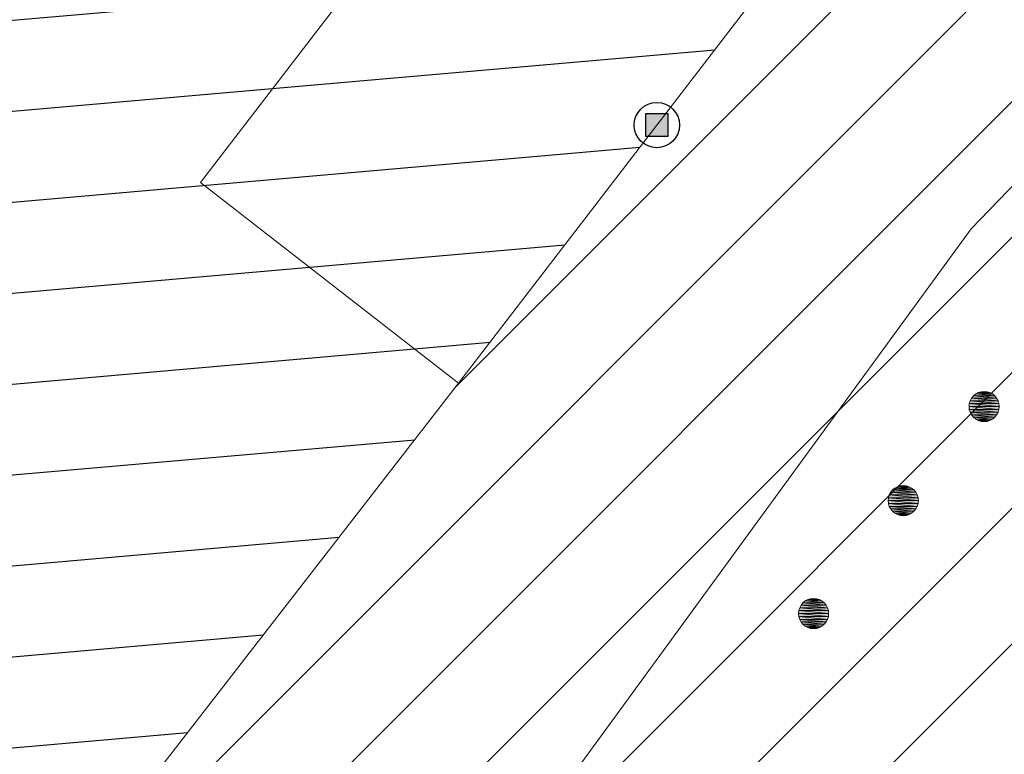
# Model space of a CAD drawing. Header units: metres. Extents: x 102852 to 106916, y 385458 to 392749.
# Tile 11 of 68: x 104493 to 104509, y 385964 to 385976. Entities that reach past the tile are written whole.
import ezdxf

# ---------------------------------------------------------------- set-up
doc = ezdxf.new("R2010")
doc.units = ezdxf.units.M
for name, color, linetype, lineweight in [('0-BEPLANTING', 14, 'Continuous', 30), ('0-GRAS OM SPORTVELDEN', 2, 'Continuous', 30), ('0-GRAS SPORTVELDEN', 3, 'Continuous', 30), ('B-WE-GR-STRUIK-G', 90, 'Continuous', 13), ('B-WE-IE-MEUBILAIR_WEGMEUBILAIR-S', 7, 'Continuous', 30), ('B-WE-VW-MARKERING_LANGS_STREEP_DOORGETROKKEN-G', 7, 'Continuous', 13), ('Bomen', 84, 'Continuous', 0)]:
    doc.layers.add(name, color=color, linetype=linetype, lineweight=lineweight)
doc.styles.add('NLCS-ISO', font='NLCS-ISO.ttf')
pattern_1 = [(45, (0, 0), (-1.122532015, 1.122532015), [])]

# ---------------------------------------------------------------- blocks, each defined once
blk = doc.blocks.new('SIE-WEG_PAAL_VAST_2')
blk.add_hatch(color=256).paths.add_polyline_path([(-0.375, -0.374), (-0.375, 0.374), (0.373, 0.374), (0.373, -0.374)])
blk.add_circle((0, 0), 0.75)
blk.add_3dface([(0.373, 0.374), (-0.375, 0.374), (-0.375, -0.374), (0.373, -0.374)])
at = {"style": 'NLCS-ISO'}
blk.add_attdef('TYPE', (0, 0), '', height=1.75, dxfattribs=at)
blk = doc.blocks.new('MPOLYGON_596')
at = {"layer": 'Bomen', "flags": 128}
for points in [[(104507.04, 385968.501), (104507.017, 385968.458), (104507.479, 385968.458)], [(104507.071, 385968.539), (104507.04, 385968.501), (104507.456, 385968.501)], [(104507.04, 385968.501), (104507.456, 385968.501), (104507.479, 385968.458)], [(104507.109, 385968.57), (104507.071, 385968.539), (104507.425, 385968.539)], [(104507.071, 385968.539), (104507.425, 385968.539), (104507.456, 385968.501)], [(104507.152, 385968.593), (104507.109, 385968.57), (104507.387, 385968.57)], [(104507.109, 385968.57), (104507.387, 385968.57), (104507.425, 385968.539)], [(104507.199, 385968.608), (104507.152, 385968.593), (104507.343, 385968.593)], [(104507.152, 385968.593), (104507.343, 385968.593), (104507.387, 385968.57)], [(104507.248, 385968.612), (104507.199, 385968.608), (104507.297, 385968.608)], [(104507.199, 385968.608), (104507.297, 385968.608), (104507.343, 385968.593)], [(104507.003, 385968.411), (104506.998, 385968.362), (104507.498, 385968.362)], [(104506.998, 385968.362), (104507.003, 385968.314), (104507.493, 385968.314)], [(104506.998, 385968.362), (104507.498, 385968.362), (104507.493, 385968.314)], [(104507.017, 385968.458), (104507.003, 385968.411), (104507.493, 385968.411)], [(104507.003, 385968.411), (104507.493, 385968.411), (104507.498, 385968.362)], [(104507.017, 385968.458), (104507.479, 385968.458), (104507.493, 385968.411)], [(104507.003, 385968.314), (104507.017, 385968.267), (104507.479, 385968.267)], [(104507.003, 385968.314), (104507.493, 385968.314), (104507.479, 385968.267)], [(104507.017, 385968.267), (104507.04, 385968.224), (104507.456, 385968.224)], [(104507.017, 385968.267), (104507.479, 385968.267), (104507.456, 385968.224)], [(104507.04, 385968.224), (104507.071, 385968.186), (104507.425, 385968.186)], [(104507.04, 385968.224), (104507.456, 385968.224), (104507.425, 385968.186)], [(104507.071, 385968.186), (104507.109, 385968.155), (104507.387, 385968.155)], [(104507.071, 385968.186), (104507.425, 385968.186), (104507.387, 385968.155)], [(104507.109, 385968.155), (104507.152, 385968.131), (104507.343, 385968.131)], [(104507.109, 385968.155), (104507.387, 385968.155), (104507.343, 385968.131)], [(104507.152, 385968.131), (104507.199, 385968.117), (104507.297, 385968.117)], [(104507.152, 385968.131), (104507.343, 385968.131), (104507.297, 385968.117)], [(104507.199, 385968.117), (104507.297, 385968.117), (104507.248, 385968.112)]]:
    blk.add_lwpolyline(points, close=True, dxfattribs=at)
at = {"layer": 'Bomen', "color": 74, "true_color": 0x55aa00, "flags": 128}
for points in [[(104507.017, 385968.458), (104507.04, 385968.501)], [(104507.04, 385968.501), (104507.071, 385968.539)], [(104507.071, 385968.539), (104507.109, 385968.57)], [(104507.109, 385968.57), (104507.152, 385968.593)], [(104507.152, 385968.593), (104507.199, 385968.608)], [(104507.199, 385968.608), (104507.248, 385968.612)], [(104507.248, 385968.612), (104507.297, 385968.608)], [(104507.297, 385968.608), (104507.343, 385968.593)], [(104507.343, 385968.593), (104507.387, 385968.57)], [(104507.387, 385968.57), (104507.425, 385968.539)], [(104507.425, 385968.539), (104507.456, 385968.501)], [(104507.456, 385968.501), (104507.479, 385968.458)], [(104506.998, 385968.362), (104507.003, 385968.411)], [(104507.003, 385968.314), (104506.998, 385968.362)], [(104507.003, 385968.411), (104507.017, 385968.458)], [(104507.479, 385968.458), (104507.493, 385968.411)], [(104507.493, 385968.411), (104507.498, 385968.362)], [(104507.498, 385968.362), (104507.493, 385968.314)], [(104507.017, 385968.267), (104507.003, 385968.314)], [(104507.04, 385968.224), (104507.017, 385968.267)], [(104507.071, 385968.186), (104507.04, 385968.224)], [(104507.109, 385968.155), (104507.071, 385968.186)], [(104507.425, 385968.186), (104507.387, 385968.155)], [(104507.456, 385968.224), (104507.425, 385968.186)], [(104507.479, 385968.267), (104507.456, 385968.224)], [(104507.493, 385968.314), (104507.479, 385968.267)], [(104507.152, 385968.131), (104507.109, 385968.155)], [(104507.199, 385968.117), (104507.152, 385968.131)], [(104507.248, 385968.112), (104507.199, 385968.117)], [(104507.297, 385968.117), (104507.248, 385968.112)], [(104507.343, 385968.131), (104507.297, 385968.117)], [(104507.387, 385968.155), (104507.343, 385968.131)]]:
    blk.add_lwpolyline(points, dxfattribs=at)
at = {"layer": 'Bomen'}
for points in [[(104507.04, 385968.501), (104507.017, 385968.458), (104507.479, 385968.458)], [(104507.071, 385968.539), (104507.04, 385968.501), (104507.456, 385968.501)], [(104507.04, 385968.501), (104507.456, 385968.501), (104507.479, 385968.458)], [(104507.109, 385968.57), (104507.071, 385968.539), (104507.425, 385968.539)], [(104507.071, 385968.539), (104507.425, 385968.539), (104507.456, 385968.501)], [(104507.152, 385968.593), (104507.109, 385968.57), (104507.387, 385968.57)], [(104507.109, 385968.57), (104507.387, 385968.57), (104507.425, 385968.539)], [(104507.199, 385968.608), (104507.152, 385968.593), (104507.343, 385968.593)], [(104507.152, 385968.593), (104507.343, 385968.593), (104507.387, 385968.57)], [(104507.248, 385968.612), (104507.199, 385968.608), (104507.297, 385968.608)], [(104507.199, 385968.608), (104507.297, 385968.608), (104507.343, 385968.593)], [(104507.003, 385968.411), (104506.998, 385968.362), (104507.498, 385968.362)], [(104507.017, 385968.458), (104507.003, 385968.411), (104507.493, 385968.411)], [(104507.003, 385968.411), (104507.493, 385968.411), (104507.498, 385968.362)], [(104507.017, 385968.458), (104507.479, 385968.458), (104507.493, 385968.411)]]:
    blk.add_solid(points, dxfattribs=at)
at = {"layer": 'Bomen', "extrusion": (0, 0, -1)}
for points in [[(-104506.998, 385968.362), (-104507.003, 385968.314), (-104507.493, 385968.314)], [(-104506.998, 385968.362), (-104507.498, 385968.362), (-104507.493, 385968.314)], [(-104507.003, 385968.314), (-104507.017, 385968.267), (-104507.479, 385968.267)], [(-104507.003, 385968.314), (-104507.493, 385968.314), (-104507.479, 385968.267)], [(-104507.017, 385968.267), (-104507.04, 385968.224), (-104507.456, 385968.224)], [(-104507.017, 385968.267), (-104507.479, 385968.267), (-104507.456, 385968.224)], [(-104507.04, 385968.224), (-104507.071, 385968.186), (-104507.425, 385968.186)], [(-104507.04, 385968.224), (-104507.456, 385968.224), (-104507.425, 385968.186)], [(-104507.071, 385968.186), (-104507.109, 385968.155), (-104507.387, 385968.155)], [(-104507.071, 385968.186), (-104507.425, 385968.186), (-104507.387, 385968.155)], [(-104507.109, 385968.155), (-104507.152, 385968.131), (-104507.343, 385968.131)], [(-104507.109, 385968.155), (-104507.387, 385968.155), (-104507.343, 385968.131)], [(-104507.152, 385968.131), (-104507.199, 385968.117), (-104507.297, 385968.117)], [(-104507.152, 385968.131), (-104507.343, 385968.131), (-104507.297, 385968.117)], [(-104507.199, 385968.117), (-104507.297, 385968.117), (-104507.248, 385968.112)]]:
    blk.add_solid(points, dxfattribs=at)
blk = doc.blocks.new('MPOLYGON_597')
at = {"layer": 'Bomen', "flags": 128}
for points in [[(104508.448, 385970.128), (104508.41, 385970.097), (104508.763, 385970.097)], [(104508.491, 385970.152), (104508.448, 385970.128), (104508.725, 385970.128)], [(104508.448, 385970.128), (104508.725, 385970.128), (104508.763, 385970.097)], [(104508.538, 385970.166), (104508.491, 385970.152), (104508.682, 385970.152)], [(104508.491, 385970.152), (104508.682, 385970.152), (104508.725, 385970.128)], [(104508.587, 385970.171), (104508.538, 385970.166), (104508.635, 385970.166)], [(104508.538, 385970.166), (104508.635, 385970.166), (104508.682, 385970.152)], [(104508.341, 385969.969), (104508.337, 385969.921), (104508.837, 385969.921)], [(104508.356, 385970.016), (104508.341, 385969.969), (104508.832, 385969.969)], [(104508.341, 385969.969), (104508.832, 385969.969), (104508.837, 385969.921)], [(104508.379, 385970.06), (104508.356, 385970.016), (104508.818, 385970.016)], [(104508.356, 385970.016), (104508.818, 385970.016), (104508.832, 385969.969)], [(104508.41, 385970.097), (104508.379, 385970.06), (104508.794, 385970.06)], [(104508.379, 385970.06), (104508.794, 385970.06), (104508.818, 385970.016)], [(104508.41, 385970.097), (104508.763, 385970.097), (104508.794, 385970.06)], [(104508.337, 385969.921), (104508.341, 385969.872), (104508.832, 385969.872)], [(104508.337, 385969.921), (104508.837, 385969.921), (104508.832, 385969.872)], [(104508.341, 385969.872), (104508.356, 385969.825), (104508.818, 385969.825)], [(104508.341, 385969.872), (104508.832, 385969.872), (104508.818, 385969.825)], [(104508.356, 385969.825), (104508.379, 385969.782), (104508.794, 385969.782)], [(104508.356, 385969.825), (104508.818, 385969.825), (104508.794, 385969.782)], [(104508.379, 385969.782), (104508.41, 385969.744), (104508.763, 385969.744)], [(104508.379, 385969.782), (104508.794, 385969.782), (104508.763, 385969.744)], [(104508.41, 385969.744), (104508.448, 385969.713), (104508.725, 385969.713)], [(104508.41, 385969.744), (104508.763, 385969.744), (104508.725, 385969.713)], [(104508.448, 385969.713), (104508.491, 385969.69), (104508.682, 385969.69)], [(104508.448, 385969.713), (104508.725, 385969.713), (104508.682, 385969.69)], [(104508.491, 385969.69), (104508.538, 385969.675), (104508.635, 385969.675)], [(104508.491, 385969.69), (104508.682, 385969.69), (104508.635, 385969.675)], [(104508.538, 385969.675), (104508.635, 385969.675), (104508.587, 385969.671)]]:
    blk.add_lwpolyline(points, close=True, dxfattribs=at)
at = {"layer": 'Bomen', "color": 74, "true_color": 0x55aa00, "flags": 128}
for points in [[(104508.41, 385970.097), (104508.448, 385970.128)], [(104508.448, 385970.128), (104508.491, 385970.152)], [(104508.491, 385970.152), (104508.538, 385970.166)], [(104508.538, 385970.166), (104508.587, 385970.171)], [(104508.587, 385970.171), (104508.635, 385970.166)], [(104508.635, 385970.166), (104508.682, 385970.152)], [(104508.682, 385970.152), (104508.725, 385970.128)], [(104508.725, 385970.128), (104508.763, 385970.097)], [(104508.337, 385969.921), (104508.341, 385969.969)], [(104508.341, 385969.969), (104508.356, 385970.016)], [(104508.356, 385970.016), (104508.379, 385970.06)], [(104508.379, 385970.06), (104508.41, 385970.097)], [(104508.763, 385970.097), (104508.794, 385970.06)], [(104508.794, 385970.06), (104508.818, 385970.016)], [(104508.818, 385970.016), (104508.832, 385969.969)], [(104508.832, 385969.969), (104508.837, 385969.921)], [(104508.341, 385969.872), (104508.337, 385969.921)], [(104508.356, 385969.825), (104508.341, 385969.872)], [(104508.379, 385969.782), (104508.356, 385969.825)], [(104508.818, 385969.825), (104508.794, 385969.782)], [(104508.832, 385969.872), (104508.818, 385969.825)], [(104508.837, 385969.921), (104508.832, 385969.872)], [(104508.41, 385969.744), (104508.379, 385969.782)], [(104508.448, 385969.713), (104508.41, 385969.744)], [(104508.491, 385969.69), (104508.448, 385969.713)], [(104508.538, 385969.675), (104508.491, 385969.69)], [(104508.587, 385969.671), (104508.538, 385969.675)], [(104508.635, 385969.675), (104508.587, 385969.671)], [(104508.682, 385969.69), (104508.635, 385969.675)], [(104508.725, 385969.713), (104508.682, 385969.69)], [(104508.763, 385969.744), (104508.725, 385969.713)], [(104508.794, 385969.782), (104508.763, 385969.744)]]:
    blk.add_lwpolyline(points, dxfattribs=at)
at = {"layer": 'Bomen'}
for points in [[(104508.448, 385970.128), (104508.41, 385970.097), (104508.763, 385970.097)], [(104508.491, 385970.152), (104508.448, 385970.128), (104508.725, 385970.128)], [(104508.448, 385970.128), (104508.725, 385970.128), (104508.763, 385970.097)], [(104508.538, 385970.166), (104508.491, 385970.152), (104508.682, 385970.152)], [(104508.491, 385970.152), (104508.682, 385970.152), (104508.725, 385970.128)], [(104508.587, 385970.171), (104508.538, 385970.166), (104508.635, 385970.166)], [(104508.538, 385970.166), (104508.635, 385970.166), (104508.682, 385970.152)], [(104508.341, 385969.969), (104508.337, 385969.921), (104508.837, 385969.921)], [(104508.356, 385970.016), (104508.341, 385969.969), (104508.832, 385969.969)], [(104508.341, 385969.969), (104508.832, 385969.969), (104508.837, 385969.921)], [(104508.379, 385970.06), (104508.356, 385970.016), (104508.818, 385970.016)], [(104508.356, 385970.016), (104508.818, 385970.016), (104508.832, 385969.969)], [(104508.41, 385970.097), (104508.379, 385970.06), (104508.794, 385970.06)], [(104508.379, 385970.06), (104508.794, 385970.06), (104508.818, 385970.016)], [(104508.41, 385970.097), (104508.763, 385970.097), (104508.794, 385970.06)]]:
    blk.add_solid(points, dxfattribs=at)
at = {"layer": 'Bomen', "extrusion": (0, 0, -1)}
for points in [[(-104508.337, 385969.921), (-104508.341, 385969.872), (-104508.832, 385969.872)], [(-104508.337, 385969.921), (-104508.837, 385969.921), (-104508.832, 385969.872)], [(-104508.341, 385969.872), (-104508.356, 385969.825), (-104508.818, 385969.825)], [(-104508.341, 385969.872), (-104508.832, 385969.872), (-104508.818, 385969.825)], [(-104508.356, 385969.825), (-104508.379, 385969.782), (-104508.794, 385969.782)], [(-104508.356, 385969.825), (-104508.818, 385969.825), (-104508.794, 385969.782)], [(-104508.379, 385969.782), (-104508.41, 385969.744), (-104508.763, 385969.744)], [(-104508.379, 385969.782), (-104508.794, 385969.782), (-104508.763, 385969.744)], [(-104508.41, 385969.744), (-104508.448, 385969.713), (-104508.725, 385969.713)], [(-104508.41, 385969.744), (-104508.763, 385969.744), (-104508.725, 385969.713)], [(-104508.448, 385969.713), (-104508.491, 385969.69), (-104508.682, 385969.69)], [(-104508.448, 385969.713), (-104508.725, 385969.713), (-104508.682, 385969.69)], [(-104508.491, 385969.69), (-104508.538, 385969.675), (-104508.635, 385969.675)], [(-104508.491, 385969.69), (-104508.682, 385969.69), (-104508.635, 385969.675)], [(-104508.538, 385969.675), (-104508.635, 385969.675), (-104508.587, 385969.671)]]:
    blk.add_solid(points, dxfattribs=at)
blk = doc.blocks.new('MPOLYGON_713')
at = {"layer": 'Bomen', "flags": 128}
for points in [[(104505.667, 385966.723), (104505.624, 385966.7), (104505.901, 385966.7)], [(104505.714, 385966.737), (104505.667, 385966.723), (104505.858, 385966.723)], [(104505.667, 385966.723), (104505.858, 385966.723), (104505.901, 385966.7)], [(104505.762, 385966.742), (104505.714, 385966.737), (104505.811, 385966.737)], [(104505.714, 385966.737), (104505.811, 385966.737), (104505.858, 385966.723)], [(104505.517, 385966.541), (104505.512, 385966.492), (104506.012, 385966.492)], [(104505.532, 385966.588), (104505.517, 385966.541), (104506.008, 385966.541)], [(104505.517, 385966.541), (104506.008, 385966.541), (104506.012, 385966.492)], [(104505.555, 385966.631), (104505.532, 385966.588), (104505.993, 385966.588)], [(104505.532, 385966.588), (104505.993, 385966.588), (104506.008, 385966.541)], [(104505.586, 385966.669), (104505.555, 385966.631), (104505.97, 385966.631)], [(104505.555, 385966.631), (104505.97, 385966.631), (104505.993, 385966.588)], [(104505.624, 385966.7), (104505.586, 385966.669), (104505.939, 385966.669)], [(104505.586, 385966.669), (104505.939, 385966.669), (104505.97, 385966.631)], [(104505.624, 385966.7), (104505.901, 385966.7), (104505.939, 385966.669)], [(104505.512, 385966.492), (104505.517, 385966.443), (104506.008, 385966.443)], [(104505.512, 385966.492), (104506.012, 385966.492), (104506.008, 385966.443)], [(104505.517, 385966.443), (104505.532, 385966.396), (104505.993, 385966.396)], [(104505.517, 385966.443), (104506.008, 385966.443), (104505.993, 385966.396)], [(104505.532, 385966.396), (104505.555, 385966.353), (104505.97, 385966.353)], [(104505.532, 385966.396), (104505.993, 385966.396), (104505.97, 385966.353)], [(104505.555, 385966.353), (104505.586, 385966.315), (104505.939, 385966.315)], [(104505.555, 385966.353), (104505.97, 385966.353), (104505.939, 385966.315)], [(104505.586, 385966.315), (104505.624, 385966.284), (104505.901, 385966.284)], [(104505.586, 385966.315), (104505.939, 385966.315), (104505.901, 385966.284)], [(104505.624, 385966.284), (104505.667, 385966.261), (104505.858, 385966.261)], [(104505.624, 385966.284), (104505.901, 385966.284), (104505.858, 385966.261)], [(104505.667, 385966.261), (104505.714, 385966.247), (104505.811, 385966.247)], [(104505.667, 385966.261), (104505.858, 385966.261), (104505.811, 385966.247)], [(104505.714, 385966.247), (104505.811, 385966.247), (104505.762, 385966.242)]]:
    blk.add_lwpolyline(points, close=True, dxfattribs=at)
at = {"layer": 'Bomen', "color": 74, "true_color": 0x55aa00, "flags": 128}
for points in [[(104505.624, 385966.7), (104505.667, 385966.723)], [(104505.667, 385966.723), (104505.714, 385966.737)], [(104505.714, 385966.737), (104505.762, 385966.742)], [(104505.762, 385966.742), (104505.811, 385966.737)], [(104505.811, 385966.737), (104505.858, 385966.723)], [(104505.858, 385966.723), (104505.901, 385966.7)], [(104505.512, 385966.492), (104505.517, 385966.541)], [(104505.517, 385966.541), (104505.532, 385966.588)], [(104505.532, 385966.588), (104505.555, 385966.631)], [(104505.555, 385966.631), (104505.586, 385966.669)], [(104505.586, 385966.669), (104505.624, 385966.7)], [(104505.901, 385966.7), (104505.939, 385966.669)], [(104505.939, 385966.669), (104505.97, 385966.631)], [(104505.97, 385966.631), (104505.993, 385966.588)], [(104505.993, 385966.588), (104506.008, 385966.541)], [(104506.008, 385966.541), (104506.012, 385966.492)], [(104505.517, 385966.443), (104505.512, 385966.492)], [(104505.532, 385966.396), (104505.517, 385966.443)], [(104505.555, 385966.353), (104505.532, 385966.396)], [(104505.993, 385966.396), (104505.97, 385966.353)], [(104506.008, 385966.443), (104505.993, 385966.396)], [(104506.012, 385966.492), (104506.008, 385966.443)], [(104505.586, 385966.315), (104505.555, 385966.353)], [(104505.624, 385966.284), (104505.586, 385966.315)], [(104505.667, 385966.261), (104505.624, 385966.284)], [(104505.714, 385966.247), (104505.667, 385966.261)], [(104505.762, 385966.242), (104505.714, 385966.247)], [(104505.811, 385966.247), (104505.762, 385966.242)], [(104505.858, 385966.261), (104505.811, 385966.247)], [(104505.901, 385966.284), (104505.858, 385966.261)], [(104505.939, 385966.315), (104505.901, 385966.284)], [(104505.97, 385966.353), (104505.939, 385966.315)]]:
    blk.add_lwpolyline(points, dxfattribs=at)
at = {"layer": 'Bomen'}
for points in [[(104505.667, 385966.723), (104505.624, 385966.7), (104505.901, 385966.7)], [(104505.714, 385966.737), (104505.667, 385966.723), (104505.858, 385966.723)], [(104505.667, 385966.723), (104505.858, 385966.723), (104505.901, 385966.7)], [(104505.762, 385966.742), (104505.714, 385966.737), (104505.811, 385966.737)], [(104505.714, 385966.737), (104505.811, 385966.737), (104505.858, 385966.723)], [(104505.517, 385966.541), (104505.512, 385966.492), (104506.012, 385966.492)], [(104505.532, 385966.588), (104505.517, 385966.541), (104506.008, 385966.541)], [(104505.517, 385966.541), (104506.008, 385966.541), (104506.012, 385966.492)], [(104505.555, 385966.631), (104505.532, 385966.588), (104505.993, 385966.588)], [(104505.532, 385966.588), (104505.993, 385966.588), (104506.008, 385966.541)], [(104505.586, 385966.669), (104505.555, 385966.631), (104505.97, 385966.631)], [(104505.555, 385966.631), (104505.97, 385966.631), (104505.993, 385966.588)], [(104505.624, 385966.7), (104505.586, 385966.669), (104505.939, 385966.669)], [(104505.586, 385966.669), (104505.939, 385966.669), (104505.97, 385966.631)], [(104505.624, 385966.7), (104505.901, 385966.7), (104505.939, 385966.669)]]:
    blk.add_solid(points, dxfattribs=at)
at = {"layer": 'Bomen', "extrusion": (0, 0, -1)}
for points in [[(-104505.512, 385966.492), (-104505.517, 385966.443), (-104506.008, 385966.443)], [(-104505.512, 385966.492), (-104506.012, 385966.492), (-104506.008, 385966.443)], [(-104505.517, 385966.443), (-104505.532, 385966.396), (-104505.993, 385966.396)], [(-104505.517, 385966.443), (-104506.008, 385966.443), (-104505.993, 385966.396)], [(-104505.532, 385966.396), (-104505.555, 385966.353), (-104505.97, 385966.353)], [(-104505.532, 385966.396), (-104505.993, 385966.396), (-104505.97, 385966.353)], [(-104505.555, 385966.353), (-104505.586, 385966.315), (-104505.939, 385966.315)], [(-104505.555, 385966.353), (-104505.97, 385966.353), (-104505.939, 385966.315)], [(-104505.586, 385966.315), (-104505.624, 385966.284), (-104505.901, 385966.284)], [(-104505.586, 385966.315), (-104505.939, 385966.315), (-104505.901, 385966.284)], [(-104505.624, 385966.284), (-104505.667, 385966.261), (-104505.858, 385966.261)], [(-104505.624, 385966.284), (-104505.901, 385966.284), (-104505.858, 385966.261)], [(-104505.667, 385966.261), (-104505.714, 385966.247), (-104505.811, 385966.247)], [(-104505.667, 385966.261), (-104505.858, 385966.261), (-104505.811, 385966.247)], [(-104505.714, 385966.247), (-104505.811, 385966.247), (-104505.762, 385966.242)]]:
    blk.add_solid(points, dxfattribs=at)

msp = doc.modelspace()

# ---------------------------------------------------------------- hatches: boundary and pattern name
at = {"layer": '0-BEPLANTING', "ltscale": 0.2}
h = msp.add_hatch(dxfattribs=at)
h.set_pattern_fill('ANSI31', color=256, scale=0.1, pattern_type=2)
h.set_pattern_definition(pattern_1)
h.paths.add_polyline_path([(104489.443, 385942.336), (104492.414, 385945.412), (104503.936, 385955.589), (104509.221, 385962.484), (104513.872, 385973.84), (104513.499, 385975.12), (104513.016, 385975.374), (104510.656, 385975.233), (104508.375, 385972.865), (104499.382, 385960.545), (104488.645, 385947.248), (104486.839, 385945.2), (104486.639, 385943.798), (104486.785, 385943.08)])
at = {"layer": '0-GRAS OM SPORTVELDEN', "ltscale": 0.2}
h = msp.add_hatch(dxfattribs=at)
h.set_pattern_fill('ANSI31', color=256, scale=0.1, pattern_type=2)
h.set_pattern_definition(pattern_1)
h.paths.add_polyline_path([(104424.006, 386035.637), (104427.097, 386039.62), (104431.836, 386045.788), (104438.512, 386054.493), (104439.672, 386055.993), (104445.776, 386063.907), (104445.047, 386069.634), (104443.393, 386069.283), (104400.247, 386013.36), (104400.793, 386010.593), (104423.595, 385991.91), (104432.495, 385986.331), (104432.794, 385986.426), (104433.57, 385987.394), (104435.564, 385991.095), (104407.526, 386012.731), (104406.883, 386013.224), (104407.322, 386013.856), (104412.937, 386021.175), (104414.065, 386022.602), (104420.744, 386031.353)])
h.paths.add_polyline_path([(104435.564, 385991.095), (104433.57, 385987.394), (104436.068, 385985.507), (104435.309, 385984.51), (104432.794, 385986.426), (104432.495, 385986.331), (104435.983, 385983.014), (104449.969, 385971.879), (104450.877, 385972.511), (104451.671, 385973.504), (104454.166, 385976.735), (104446.438, 385982.704)])
h.paths.add_polyline_path([(104454.166, 385976.735), (104451.671, 385973.504), (104454.165, 385971.598), (104453.384, 385970.567), (104450.877, 385972.511), (104449.969, 385971.879), (104453.438, 385970.17), (104458.619, 385966.855), (104467.572, 385961.685), (104473.335, 385957.377), (104480.727, 385952.631), (104482.702, 385949.368), (104483.3, 385946.597), (104485.33, 385952.667)])
h.paths.add_polyline_path([(104499.382, 385960.545), (104508.375, 385972.865), (104510.656, 385975.233), (104511.814, 385975.586), (104512.532, 385975.627), (104513.499, 385975.12), (104513.872, 385973.84), (104509.221, 385962.484), (104503.936, 385955.589), (104492.414, 385945.412), (104489.443, 385942.336), (104492.798, 385939.462), (104499.147, 385945.97), (104510.113, 385955.108), (104512.831, 385958.029), (104514.518, 385960.77), (104522.634, 385983.525), (104532.599, 385997.727), (104531.984, 385997.362), (104531.188, 385997.362), (104530.423, 385997.979), (104529.81, 385999.279), (104530.557, 386001.215), (104524.872, 386002.951), (104524.431, 386002.346), (104518.77, 385994.974), (104517.603, 385993.488), (104510.924, 385984.74), (104507.701, 385980.481), (104503.166, 385974.582), (104499.883, 385970.308), (104493.115, 385961.588), (104486.397, 385952.856), (104485.911, 385952.241), (104485.33, 385952.667), (104483.3, 385946.597), (104482.803, 385946.205), (104486.681, 385943.589), (104486.639, 385943.798), (104486.839, 385945.2)])
h.paths.add_polyline_path([(104445.047, 386069.634), (104445.776, 386063.907), (104446.403, 386063.431), (104485.507, 386033.295), (104524.253, 386003.434), (104524.872, 386002.951), (104530.557, 386001.215), (104531.593, 386004.914), (104530.645, 386003.684), (104511.807, 386018.151)])
at = {"layer": '0-GRAS SPORTVELDEN'}
h = msp.add_hatch(dxfattribs=at)
h.set_pattern_fill('HATCH', color=256, scale=0.1, style=0, pattern_type=2)
h.set_pattern_definition([(5, (104490.5786, 386018.3083), (-0.130734, 1.494292), [])])
h.paths.add_polyline_path([(104412.937, 386021.175), (104407.322, 386013.856), (104407.526, 386012.731), (104446.438, 385982.704), (104485.33, 385952.667), (104486.397, 385952.856), (104493.115, 385961.588), (104499.883, 385970.308), (104503.166, 385974.582), (104507.701, 385980.481), (104510.924, 385984.74), (104517.603, 385993.488), (104518.77, 385994.974), (104524.431, 386002.346), (104524.253, 386003.434), (104485.507, 386033.295), (104446.403, 386063.431), (104445.344, 386063.325), (104439.672, 386055.993), (104438.512, 386054.493), (104431.836, 386045.788), (104428.573, 386041.523), (104424.006, 386035.637), (104420.744, 386031.353), (104414.065, 386022.602)])

# ---------------------------------------------------------------- linework, layer by layer
at = {"layer": 'B-WE-GR-STRUIK-G', "flags": 128}
msp.add_lwpolyline([(104488.202, 385942.139), (104489.443, 385942.336), (104492.414, 385945.412), (104503.936, 385955.589), (104509.221, 385962.484), (104513.872, 385973.84), (104513.499, 385975.12), (104512.532, 385975.627), (104511.814, 385975.586), (104510.656, 385975.233), (104508.375, 385972.865), (104499.382, 385960.545), (104488.645, 385947.248), (104486.839, 385945.2), (104486.639, 385943.798), (104486.93, 385942.362)], close=True, dxfattribs=at)
at = {"layer": 'B-WE-VW-MARKERING_LANGS_STREEP_DOORGETROKKEN-G', "flags": 128}
for points in [[(104446.403, 386063.431), (104485.507, 386033.295), (104524.253, 386003.434), (104524.872, 386002.951), (104524.431, 386002.346), (104518.77, 385994.974), (104517.603, 385993.488), (104510.924, 385984.74), (104507.701, 385980.481), (104503.166, 385974.582), (104499.883, 385970.308), (104493.115, 385961.588), (104486.397, 385952.856), (104485.911, 385952.241), (104485.33, 385952.667), (104446.438, 385982.704)], [(104510.924, 385984.74), (104506.664, 385988.021), (104495.608, 385973.631), (104499.883, 385970.308)]]:
    msp.add_lwpolyline(points, dxfattribs=at)

# ---------------------------------------------------------------- block references
at = {"layer": 'B-WE-IE-MEUBILAIR_WEGMEUBILAIR-S', "xscale": 0.5, "yscale": 0.5, "zscale": 0.5, "rotation": 360}
msp.add_blockref('SIE-WEG_PAAL_VAST_2', (104503.166, 385974.582), dxfattribs=at)
at = {"layer": 'Bomen', "rotation": 360}
for name in ['MPOLYGON_597', 'MPOLYGON_596', 'MPOLYGON_713']:
    msp.add_blockref(name, (0, 0, 0.134), dxfattribs=at)

doc.saveas('drawing.dxf')
